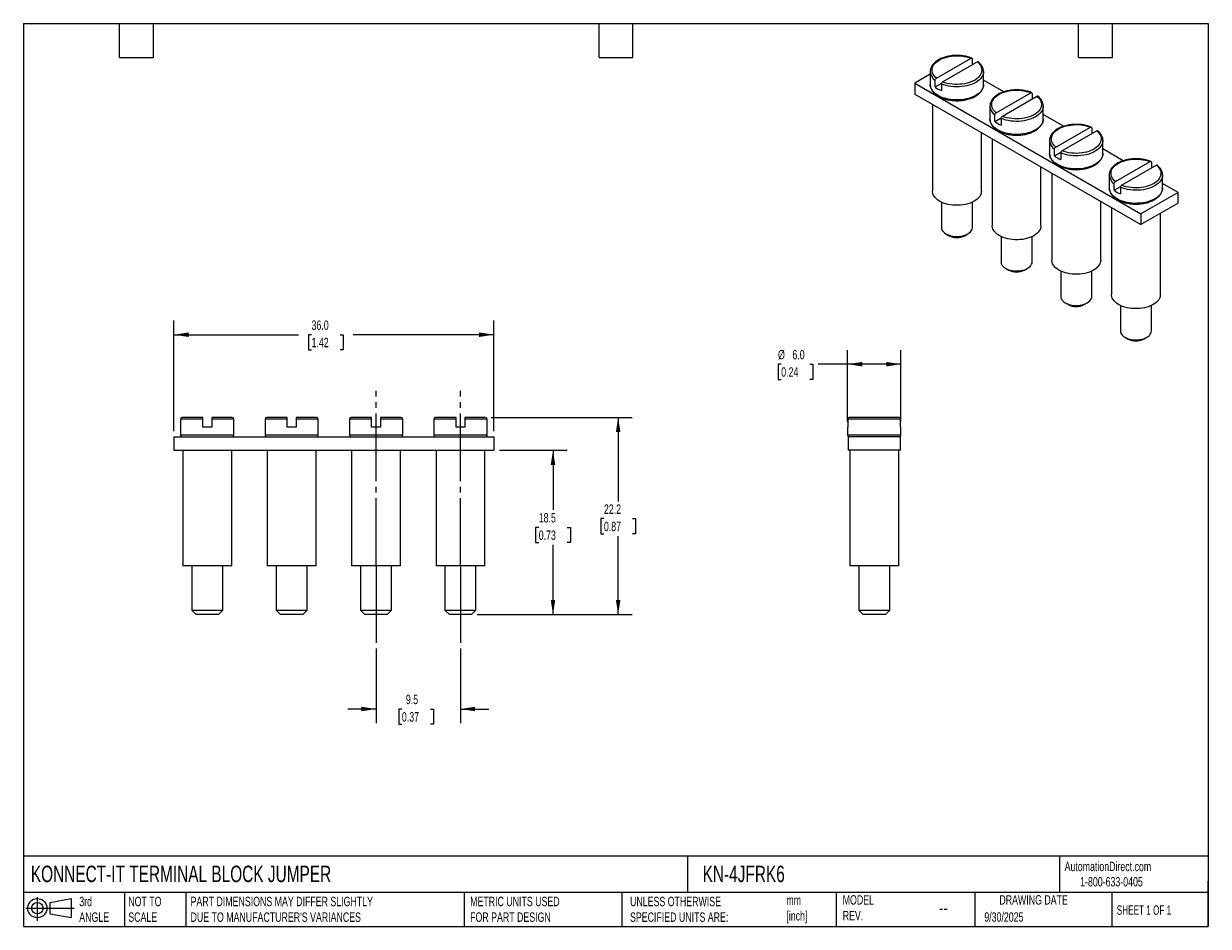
# Model space of a CAD drawing. Header units: millimetres. Extents: x 3 to 137, y 3 to 105.
import ezdxf

# ---------------------------------------------------------------- set-up
doc = ezdxf.new("R2010")
doc.units = ezdxf.units.MM
doc.header["$LTSCALE"] = 0.5
doc.linetypes.add('SLD-Center', pattern=[19.05, 15.24, -1.27, 1.27, -1.27])
doc.linetypes.add('SLD-Solid', pattern=[0])
doc.layers.add('CENTER', color=40, linetype='SLD-Center')
doc.layers.add('SLD-DEFPOINTS', color=7, linetype='Continuous')
doc.layers.add('DIMENSIONS', color=140, linetype='SLD-Solid', lineweight=25)
doc.layers.add('TEXT', color=140, linetype='SLD-Solid', lineweight=25)
doc.styles.add('SLDTEXTSTYLE0', font='TXT', dxfattribs={"width": 0.7})
doc.styles.add('SLDTEXTSTYLE1', font='TXT', dxfattribs={"width": 0.65})
doc.dimstyles.new('SLDDIMSTYLE0', dxfattribs={"dimtxt": 1.079004, "dimasz": 1.651, "dimexe": 0, "dimexo": 0.0625, "dimgap": 0.269751, "dimtad": 0, "dimtih": 1, "dimtoh": 1, "dimdec": 1, "dimrnd": 1e-09, "dimzin": 12, "dimdsep": 46, "dimtxsty": 'SLDTEXTSTYLE0', "dimsah": 1, "dimcen": 0.09, "dimadec": 0, "dimazin": 3, "dimtfac": 1, "dimtdec": 1, "dimtofl": 0, "dimtmove": 0, "dimatfit": 3, "dimfxl": 0, "dimfrac": 2, "dimtolj": 1, "dimtzin": 12, "dimarcsym": 0})
doc.dimstyles.new('SLDDIMSTYLE1', dxfattribs={"dimtxt": 1.079004, "dimasz": 1.651, "dimexe": 0, "dimexo": 0.0625, "dimgap": 0.269751, "dimtad": 0, "dimtih": 1, "dimtoh": 1, "dimdec": 1, "dimrnd": 1e-09, "dimzin": 4, "dimdsep": 46, "dimtxsty": 'SLDTEXTSTYLE0', "dimsah": 1, "dimcen": 0.09, "dimadec": 0, "dimazin": 1, "dimtfac": 1, "dimtdec": 1, "dimtofl": 0, "dimtmove": 0, "dimatfit": 3, "dimfxl": 0, "dimfrac": 2, "dimtolj": 1, "dimtzin": 12, "dimarcsym": 0})
doc.dimstyles.new('SLDDIMSTYLE2', dxfattribs={"dimtxt": 1.079004, "dimasz": 1.651, "dimexe": 0, "dimexo": 0.0625, "dimgap": 0.269751, "dimtad": 0, "dimtih": 1, "dimtoh": 1, "dimdec": 1, "dimrnd": 1e-09, "dimzin": 12, "dimdsep": 46, "dimtxsty": 'SLDTEXTSTYLE0', "dimsah": 1, "dimcen": 0.09, "dimadec": 0, "dimazin": 3, "dimtfac": 1, "dimtdec": 1, "dimtmove": 0, "dimatfit": 0, "dimfxl": 0, "dimfrac": 2, "dimtolj": 1, "dimtzin": 12, "dimarcsym": 0})

# ---------------------------------------------------------------- blocks, each defined once
blk = doc.blocks.new('Block11')
at = {"color": 7, "linetype": 'SLD-Solid', "lineweight": 18}
for p, q in [((0, 1.44), (5.44, 1.44)), ((1.29, 2.66), (1.29, 0)), ((2.74, 2.08), (5.09, 2.52)), ((2.74, 0.8), (2.74, 2.08)), ((5.09, 2.52), (5.09, 0.37)), ((2.74, 0.8), (5.09, 0.37))]:
    blk.add_line(p, q, dxfattribs=at)
for radius in [1.08, 0.643]:
    blk.add_circle((1.29, 1.44), radius, dxfattribs=at)
blk = doc.blocks.new('Block12')
at = {"layer": 'SLD-DEFPOINTS'}
blk.add_blockref('Block11', (0, 0), dxfattribs=at)
blk = doc.blocks.new('_D')
at = {"layer": 'DIMENSIONS'}
for p, q in [((56.73, 56.76), (64.35, 56.76)), ((62.76, 56.76), (62.76, 50.04)), ((61.15, 48.08), (60.79, 48.08)), ((60.79, 48.08), (60.79, 46.36)), ((64.36, 48.08), (64.72, 48.08)), ((64.72, 48.08), (64.72, 46.36)), ((60.79, 46.36), (61.15, 46.36)), ((62.76, 38.26), (62.76, 46.12)), ((64.72, 46.36), (64.36, 46.36)), ((54.23, 38.26), (64.35, 38.26))]:
    blk.add_line(p, q, dxfattribs=at)
for points in [[(62.76, 56.76), (62.5, 55.11), (63.01, 55.11)], [(62.76, 38.26), (63.01, 39.92), (62.5, 39.92)]]:
    blk.add_solid(points, dxfattribs=at)
at = {"layer": 'DIMENSIONS', "char_height": 1.058, "attachment_point": 1, "style": 'SLDTEXTSTYLE0'}
for s, insert in [('18.5', (61.15, 49.69)), ('0.73', (61.15, 47.73))]:
    blk.add_mtext(s, dxfattribs=dict(at, insert=insert))
blk = doc.blocks.new('_D_1')
at = {"layer": 'DIMENSIONS'}
for p, q in [((55.78, 60.46), (71.68, 60.46)), ((70.09, 60.46), (70.09, 51.01)), ((68.49, 49.06), (68.13, 49.06)), ((68.13, 49.06), (68.13, 47.34)), ((71.7, 49.06), (72.06, 49.06)), ((72.06, 49.06), (72.06, 47.34)), ((68.13, 47.34), (68.49, 47.34)), ((70.09, 38.26), (70.09, 47.1)), ((72.06, 47.34), (71.7, 47.34)), ((54.23, 38.26), (71.68, 38.26))]:
    blk.add_line(p, q, dxfattribs=at)
for points in [[(70.09, 60.46), (69.84, 58.81), (70.35, 58.81)], [(70.09, 38.26), (70.35, 39.92), (69.84, 39.92)]]:
    blk.add_solid(points, dxfattribs=at)
at = {"layer": 'DIMENSIONS', "char_height": 1.058, "attachment_point": 1, "style": 'SLDTEXTSTYLE0'}
for s, insert in [('22.2', (68.49, 50.66)), ('0.87', (68.49, 48.71))]:
    blk.add_mtext(s, dxfattribs=dict(at, insert=insert))
blk = doc.blocks.new('_D_2')
at = {"layer": 'DIMENSIONS'}
for p, q in [((20.09, 58.9), (20.09, 71.35)), ((56.09, 58.9), (56.09, 71.35)), ((20.09, 69.77), (34.12, 69.77)), ((35.58, 69.77), (35.22, 69.77)), ((35.22, 69.77), (35.22, 68.05)), ((38.79, 69.77), (39.15, 69.77)), ((39.15, 69.77), (39.15, 68.05)), ((56.09, 69.77), (40.25, 69.77)), ((35.22, 68.05), (35.58, 68.05)), ((39.15, 68.05), (38.79, 68.05))]:
    blk.add_line(p, q, dxfattribs=at)
for points in [[(20.09, 69.77), (21.74, 69.51), (21.74, 70.02)], [(56.09, 69.77), (54.44, 70.02), (54.44, 69.51)]]:
    blk.add_solid(points, dxfattribs=at)
at = {"layer": 'DIMENSIONS', "char_height": 1.058, "attachment_point": 1, "style": 'SLDTEXTSTYLE0'}
for s, insert in [('36.0', (35.58, 71.37)), ('1.42', (35.58, 69.42))]:
    blk.add_mtext(s, dxfattribs=dict(at, insert=insert))
blk = doc.blocks.new('_D_3')
at = {"layer": 'DIMENSIONS'}
for p, q in [((42.84, 34.45), (42.84, 26.04)), ((52.34, 34.45), (52.34, 26.04)), ((42.84, 27.63), (39.67, 27.63)), ((45.75, 27.63), (45.39, 27.63)), ((45.39, 27.63), (45.39, 25.92)), ((48.95, 27.63), (49.32, 27.63)), ((49.32, 27.63), (49.32, 25.92)), ((52.34, 27.63), (55.52, 27.63)), ((45.39, 25.92), (45.75, 25.92)), ((49.32, 25.92), (48.95, 25.92))]:
    blk.add_line(p, q, dxfattribs=at)
for points in [[(42.84, 27.63), (41.19, 27.89), (41.19, 27.38)], [(52.34, 27.63), (53.99, 27.38), (53.99, 27.89)]]:
    blk.add_solid(points, dxfattribs=at)
at = {"layer": 'DIMENSIONS', "char_height": 1.058, "attachment_point": 1, "style": 'SLDTEXTSTYLE0'}
for s, insert in [('9.5', (46.2, 29.24)), ('0.37', (45.75, 27.28))]:
    blk.add_mtext(s, dxfattribs=dict(at, insert=insert))
blk = doc.blocks.new('_D_4')
at = {"layer": 'DIMENSIONS'}
for p, q in [((95.92, 60), (95.92, 68.03)), ((101.92, 60), (101.92, 68.03)), ((88.45, 66.45), (88.09, 66.45)), ((88.09, 66.45), (88.09, 64.73)), ((91.66, 66.45), (92.02, 66.45)), ((92.02, 66.45), (92.02, 64.73)), ((95.92, 66.45), (92.62, 66.45)), ((101.92, 66.45), (95.92, 66.45)), ((88.09, 64.73), (88.45, 64.73)), ((92.02, 64.73), (91.66, 64.73))]:
    blk.add_line(p, q, dxfattribs=at)
for points in [[(95.92, 66.45), (97.57, 66.19), (97.57, 66.7)], [(101.92, 66.45), (100.27, 66.7), (100.27, 66.19)]]:
    blk.add_solid(points, dxfattribs=at)
at = {"layer": 'DIMENSIONS', "char_height": 1.058, "attachment_point": 1, "style": 'SLDTEXTSTYLE0'}
for s, insert in [('%%c', (88.09, 68.05)), ('6.0', (89.71, 68.05)), ('0.24', (88.45, 66.1))]:
    blk.add_mtext(s, dxfattribs=dict(at, insert=insert))

msp = doc.modelspace()

# ---------------------------------------------------------------- linework, layer by layer
for p, q in [((105.92, 98.63), (109.82, 100.88)), ((110.53, 100.47), (106.63, 98.22)), ((109.96, 100.8), (109.96, 100.15)), ((105.23, 99.08), (103.49, 98.08)), ((105.23, 99.39), (105.23, 97.92)), ((105.23, 99.38), (105.23, 99.39)), ((111.23, 99.4), (111.23, 99.39)), ((111.23, 97.92), (111.23, 99.39)), ((103.49, 98.08), (128.94, 83.39)), ((103.49, 98.08), (103.49, 96.86)), ((105.78, 97.65), (105.78, 98.38)), ((105.78, 97.65), (106.51, 98.07)), ((106.49, 97.98), (106.49, 97.24)), ((113.52, 97.11), (111.23, 98.43)), ((103.49, 96.86), (128.94, 82.16)), ((112.64, 94.75), (116.54, 97)), ((117.24, 96.59), (113.35, 94.34)), ((116.68, 96.92), (116.68, 96.27)), ((105.48, 95.71), (105.48, 85.91)), ((111.94, 95.51), (111.94, 94.04)), ((111.94, 95.5), (111.94, 95.51)), ((117.94, 95.52), (117.94, 95.51)), ((117.94, 94.04), (117.94, 95.51)), ((112.5, 93.77), (112.5, 94.51)), ((112.5, 93.77), (113.22, 94.19)), ((113.21, 94.1), (113.21, 93.36)), ((120.23, 93.23), (117.94, 94.55)), ((110.98, 85.91), (110.98, 92.53)), ((119.36, 90.87), (123.26, 93.12)), ((123.96, 92.72), (120.07, 90.47)), ((123.4, 93.04), (123.4, 92.39)), ((112.19, 91.83), (112.19, 82.04)), ((118.66, 91.63), (118.66, 90.16)), ((118.66, 91.62), (118.66, 91.63)), ((124.66, 91.64), (124.66, 91.63)), ((124.66, 90.16), (124.66, 91.63)), ((119.22, 89.89), (119.22, 90.63)), ((119.22, 89.89), (119.94, 90.31)), ((119.92, 90.22), (119.92, 89.49)), ((126.95, 89.35), (124.66, 90.68)), ((117.69, 82.04), (117.69, 88.66)), ((126.08, 87), (129.97, 89.25)), ((130.68, 88.84), (126.78, 86.59)), ((130.12, 89.17), (130.12, 88.51)), ((118.91, 87.95), (118.91, 78.16)), ((125.38, 87.75), (125.38, 86.28)), ((125.38, 87.74), (125.38, 87.75)), ((125.93, 86.02), (125.93, 86.75)), ((131.38, 87.76), (131.38, 87.75)), ((131.38, 86.28), (131.38, 87.75)), ((133.12, 85.79), (131.38, 86.8)), ((125.93, 86.02), (126.66, 86.44)), ((126.64, 86.34), (126.64, 85.61)), ((133.12, 85.79), (128.94, 83.39)), ((133.12, 84.57), (133.12, 85.79)), ((106.48, 84.69), (106.48, 81.83)), ((109.98, 81.83), (109.98, 84.69)), ((124.41, 78.16), (124.41, 84.78)), ((125.63, 84.08), (125.63, 74.28)), ((133.12, 84.57), (128.94, 82.16)), ((128.94, 83.39), (128.94, 82.16)), ((131.13, 74.28), (131.13, 83.42)), ((106.99, 81.12), (107.34, 80.91)), ((109.11, 80.91), (109.46, 81.12)), ((113.19, 80.81), (113.19, 77.95)), ((116.69, 77.95), (116.69, 80.81)), ((113.71, 77.24), (114.06, 77.04)), ((115.83, 77.04), (116.18, 77.24)), ((119.91, 76.93), (119.91, 74.08)), ((123.41, 74.08), (123.41, 76.93)), ((120.42, 73.36), (120.78, 73.16)), ((122.54, 73.16), (122.9, 73.36)), ((126.63, 73.06), (126.63, 70.2)), ((130.13, 70.2), (130.13, 73.06)), ((127.14, 69.48), (127.49, 69.28)), ((129.26, 69.28), (129.62, 69.48)), ((20.84, 60.26), (20.84, 58.46)), ((23.34, 60.26), (20.84, 60.26)), ((23.34, 60.46), (21.04, 60.46)), ((23.34, 59.36), (23.34, 60.26)), ((26.64, 60.46), (24.34, 60.46)), ((24.34, 60.26), (24.34, 59.36)), ((26.84, 60.26), (24.34, 60.26)), ((26.84, 58.46), (26.84, 60.26)), ((30.34, 60.26), (30.34, 58.46)), ((32.84, 60.26), (30.34, 60.26)), ((32.84, 60.46), (30.54, 60.46)), ((32.84, 59.36), (32.84, 60.26)), ((36.14, 60.46), (33.84, 60.46)), ((33.84, 60.26), (33.84, 59.36)), ((36.34, 60.26), (33.84, 60.26)), ((36.34, 58.46), (36.34, 60.26)), ((39.84, 60.26), (39.84, 58.46)), ((42.34, 60.26), (39.84, 60.26)), ((42.34, 60.46), (40.04, 60.46)), ((42.34, 59.36), (42.34, 60.26)), ((45.64, 60.46), (43.34, 60.46)), ((43.34, 60.26), (43.34, 59.36)), ((45.84, 60.26), (43.34, 60.26)), ((45.84, 58.46), (45.84, 60.26)), ((49.34, 60.26), (49.34, 58.46)), ((51.84, 60.26), (49.34, 60.26)), ((51.84, 60.46), (49.54, 60.46)), ((51.84, 59.36), (51.84, 60.26)), ((55.14, 60.46), (52.84, 60.46)), ((52.84, 60.26), (52.84, 59.36)), ((55.34, 60.26), (52.84, 60.26)), ((55.34, 58.46), (55.34, 60.26)), ((95.96, 60.26), (95.96, 59.36)), ((101.88, 60.26), (95.96, 60.26)), ((101.68, 60.46), (96.17, 60.46)), ((101.88, 59.36), (101.88, 60.26)), ((24.34, 59.36), (23.34, 59.36)), ((33.84, 59.36), (32.84, 59.36)), ((43.34, 59.36), (42.34, 59.36)), ((52.84, 59.36), (51.84, 59.36)), ((95.92, 59.36), (95.92, 58.46)), ((95.96, 59.36), (95.92, 59.36)), ((101.92, 59.36), (101.88, 59.36)), ((101.92, 58.46), (101.92, 59.36)), ((20.09, 58.26), (20.09, 56.76)), ((20.09, 58.26), (56.09, 58.26)), ((26.84, 58.46), (20.84, 58.46)), ((36.34, 58.46), (30.34, 58.46)), ((45.84, 58.46), (39.84, 58.46)), ((55.34, 58.46), (49.34, 58.46)), ((56.09, 58.26), (56.09, 56.76)), ((101.92, 58.46), (95.92, 58.46)), ((95.97, 58.26), (95.97, 56.76)), ((101.87, 58.26), (95.97, 58.26)), ((101.87, 56.76), (101.87, 58.26)), ((20.09, 56.76), (56.09, 56.76)), ((21.09, 56.76), (21.09, 43.76)), ((26.59, 43.76), (26.59, 56.76)), ((30.59, 56.76), (30.59, 43.76)), ((36.09, 43.76), (36.09, 56.76)), ((40.09, 56.76), (40.09, 43.76)), ((45.59, 43.76), (45.59, 56.76)), ((49.59, 56.76), (49.59, 43.76)), ((55.09, 43.76), (55.09, 56.76)), ((101.87, 56.76), (95.97, 56.76)), ((96.17, 56.76), (96.17, 43.76)), ((101.67, 43.76), (101.67, 56.76)), ((21.15, 43.76), (21.09, 43.76)), ((26.59, 43.76), (21.15, 43.76)), ((22.09, 43.76), (22.09, 38.76)), ((25.59, 38.76), (25.59, 43.76)), ((30.65, 43.76), (30.59, 43.76)), ((36.09, 43.76), (30.65, 43.76)), ((31.59, 43.76), (31.59, 38.76)), ((35.09, 38.76), (35.09, 43.76)), ((40.15, 43.76), (40.09, 43.76)), ((45.59, 43.76), (40.15, 43.76)), ((41.09, 43.76), (41.09, 38.76)), ((44.59, 38.76), (44.59, 43.76)), ((49.65, 43.76), (49.59, 43.76)), ((55.09, 43.76), (49.65, 43.76)), ((50.59, 43.76), (50.59, 38.76)), ((54.09, 38.76), (54.09, 43.76)), ((101.67, 43.76), (96.17, 43.76)), ((97.17, 43.76), (97.17, 38.76)), ((100.67, 38.76), (100.67, 43.76)), ((22.09, 38.76), (22.59, 38.26)), ((22.09, 38.76), (25.59, 38.76)), ((25.09, 38.26), (25.59, 38.76)), ((31.59, 38.76), (32.09, 38.26)), ((31.59, 38.76), (35.09, 38.76)), ((34.59, 38.26), (35.09, 38.76)), ((41.09, 38.76), (41.59, 38.26)), ((41.09, 38.76), (44.59, 38.76)), ((44.09, 38.26), (44.59, 38.76)), ((50.59, 38.76), (51.09, 38.26)), ((50.59, 38.76), (54.09, 38.76)), ((53.59, 38.26), (54.09, 38.76)), ((97.17, 38.76), (97.67, 38.26)), ((97.17, 38.76), (100.67, 38.76)), ((100.17, 38.26), (100.67, 38.76)), ((25.09, 38.26), (22.59, 38.26)), ((34.59, 38.26), (32.09, 38.26)), ((44.09, 38.26), (41.59, 38.26)), ((53.59, 38.26), (51.09, 38.26)), ((100.17, 38.26), (97.67, 38.26))]:
    msp.add_line(p, q)
at = {"flags": 128}
for points in [[(105.92, 98.63), (105.77, 98.77), (105.65, 98.92), (105.55, 99.08), (105.48, 99.24), (105.44, 99.4), (105.43, 99.57), (105.44, 99.74), (105.49, 99.9), (105.57, 100.06), (105.67, 100.22), (105.81, 100.37), (105.96, 100.5), (106.15, 100.63), (106.35, 100.75), (106.57, 100.86), (106.82, 100.95), (107.07, 101.02), (107.34, 101.08), (107.62, 101.13), (107.9, 101.16), (108.19, 101.17), (108.48, 101.16), (108.76, 101.14), (109.04, 101.1), (109.32, 101.04), (109.57, 100.97), (109.82, 100.88)], [(110.53, 100.47), (110.68, 100.33), (110.8, 100.18), (110.9, 100.02), (110.97, 99.86), (111.01, 99.7), (111.03, 99.53), (111.01, 99.36), (110.96, 99.2), (110.88, 99.04), (110.78, 98.89), (110.64, 98.74), (110.49, 98.6), (110.3, 98.47), (110.1, 98.35), (109.88, 98.25), (109.64, 98.15), (109.38, 98.08), (109.11, 98.02), (108.83, 97.97), (108.55, 97.95), (108.26, 97.93), (107.97, 97.94), (107.69, 97.96), (107.41, 98.01), (107.14, 98.06), (106.88, 98.13), (106.63, 98.22)], [(111.23, 99.39), (111.22, 99.24), (111.18, 99.07), (111.11, 98.9), (111.01, 98.74), (110.88, 98.58), (110.73, 98.43), (110.55, 98.29), (110.35, 98.16), (110.12, 98.05), (109.88, 97.94), (109.62, 97.86), (109.35, 97.78), (109.07, 97.73), (108.77, 97.69), (108.48, 97.66), (108.18, 97.66), (107.88, 97.67), (107.58, 97.7), (107.29, 97.74), (107.01, 97.8), (106.74, 97.88), (106.49, 97.98)], [(111.23, 97.92), (111.23, 97.9), (111.21, 97.72), (111.16, 97.55), (111.08, 97.39), (110.98, 97.23), (110.84, 97.07), (110.68, 96.92), (110.5, 96.79), (110.29, 96.66), (110.07, 96.55), (109.82, 96.45), (109.56, 96.37), (109.29, 96.3), (109, 96.25), (108.71, 96.21), (108.41, 96.19), (108.11, 96.19), (107.82, 96.2), (107.52, 96.23), (107.23, 96.28), (106.96, 96.35), (106.69, 96.43), (106.44, 96.52), (106.21, 96.63), (106, 96.76), (105.81, 96.89), (105.65, 97.03), (105.51, 97.19), (105.39, 97.35), (105.31, 97.51), (105.25, 97.68), (105.23, 97.85), (105.23, 97.92)], [(112.64, 94.75), (112.49, 94.89), (112.36, 95.04), (112.27, 95.2), (112.2, 95.36), (112.15, 95.53), (112.14, 95.69), (112.16, 95.86), (112.21, 96.02), (112.29, 96.18), (112.39, 96.34), (112.52, 96.49), (112.68, 96.63), (112.86, 96.76), (113.07, 96.87), (113.29, 96.98), (113.53, 97.07), (113.79, 97.15), (114.06, 97.21), (114.34, 97.25), (114.62, 97.28), (114.91, 97.29), (115.2, 97.28), (115.48, 97.26), (115.76, 97.22), (116.03, 97.16), (116.29, 97.09), (116.54, 97)], [(117.24, 96.59), (117.4, 96.45), (117.52, 96.3), (117.62, 96.15), (117.69, 95.98), (117.73, 95.82), (117.74, 95.65), (117.72, 95.49), (117.68, 95.32), (117.6, 95.16), (117.49, 95.01), (117.36, 94.86), (117.2, 94.72), (117.02, 94.59), (116.82, 94.47), (116.59, 94.37), (116.35, 94.28), (116.1, 94.2), (115.83, 94.14), (115.55, 94.1), (115.27, 94.07), (114.98, 94.06), (114.69, 94.06), (114.4, 94.09), (114.12, 94.13), (113.85, 94.18), (113.59, 94.26), (113.35, 94.34)], [(117.94, 95.51), (117.93, 95.37), (117.89, 95.19), (117.82, 95.02), (117.72, 94.86), (117.6, 94.7), (117.44, 94.55), (117.27, 94.41), (117.06, 94.29), (116.84, 94.17), (116.6, 94.07), (116.34, 93.98), (116.07, 93.9), (115.78, 93.85), (115.49, 93.81), (115.19, 93.78), (114.89, 93.78), (114.59, 93.79), (114.3, 93.82), (114.01, 93.86), (113.73, 93.93), (113.46, 94.01), (113.21, 94.1)], [(117.94, 94.04), (117.94, 94.02), (117.92, 93.85), (117.88, 93.68), (117.8, 93.51), (117.69, 93.35), (117.56, 93.19), (117.4, 93.05), (117.22, 92.91), (117.01, 92.79), (116.78, 92.67), (116.54, 92.57), (116.28, 92.49), (116, 92.42), (115.72, 92.37), (115.43, 92.33), (115.13, 92.31), (114.83, 92.31), (114.53, 92.32), (114.24, 92.36), (113.95, 92.41), (113.68, 92.47), (113.41, 92.55), (113.16, 92.65), (112.93, 92.76), (112.72, 92.88), (112.53, 93.01), (112.36, 93.16), (112.22, 93.31), (112.11, 93.47), (112.03, 93.63), (111.97, 93.8), (111.95, 93.98), (111.94, 94.04)], [(119.36, 90.87), (119.21, 91.02), (119.08, 91.17), (118.98, 91.32), (118.91, 91.48), (118.87, 91.65), (118.86, 91.82), (118.88, 91.98), (118.93, 92.15), (119, 92.31), (119.11, 92.46), (119.24, 92.61), (119.4, 92.75), (119.58, 92.88), (119.79, 93), (120.01, 93.1), (120.25, 93.19), (120.51, 93.27), (120.78, 93.33), (121.05, 93.37), (121.34, 93.4), (121.63, 93.41), (121.91, 93.41), (122.2, 93.38), (122.48, 93.34), (122.75, 93.28), (123.01, 93.21), (123.26, 93.12)], [(123.96, 92.72), (124.11, 92.57), (124.24, 92.42), (124.34, 92.27), (124.41, 92.11), (124.45, 91.94), (124.46, 91.78), (124.44, 91.61), (124.39, 91.44), (124.32, 91.28), (124.21, 91.13), (124.08, 90.98), (123.92, 90.84), (123.74, 90.71), (123.54, 90.59), (123.31, 90.49), (123.07, 90.4), (122.81, 90.32), (122.55, 90.26), (122.27, 90.22), (121.98, 90.19), (121.7, 90.18), (121.41, 90.19), (121.12, 90.21), (120.84, 90.25), (120.57, 90.31), (120.31, 90.38), (120.07, 90.47)], [(124.66, 91.63), (124.65, 91.49), (124.61, 91.32), (124.54, 91.15), (124.44, 90.98), (124.32, 90.83), (124.16, 90.68), (123.98, 90.54), (123.78, 90.41), (123.56, 90.29), (123.32, 90.19), (123.06, 90.1), (122.79, 90.03), (122.5, 89.97), (122.21, 89.93), (121.91, 89.91), (121.61, 89.9), (121.31, 89.91), (121.01, 89.94), (120.72, 89.99), (120.44, 90.05), (120.18, 90.13), (119.92, 90.22)], [(124.66, 90.16), (124.66, 90.14), (124.64, 89.97), (124.59, 89.8), (124.52, 89.63), (124.41, 89.47), (124.28, 89.32), (124.12, 89.17), (123.93, 89.03), (123.73, 88.91), (123.5, 88.79), (123.26, 88.7), (123, 88.61), (122.72, 88.54), (122.44, 88.49), (122.14, 88.45), (121.85, 88.43), (121.55, 88.43), (121.25, 88.45), (120.96, 88.48), (120.67, 88.53), (120.39, 88.59), (120.13, 88.67), (119.88, 88.77), (119.65, 88.88), (119.44, 89), (119.25, 89.13), (119.08, 89.28), (118.94, 89.43), (118.83, 89.59), (118.74, 89.76), (118.69, 89.93), (118.66, 90.1), (118.66, 90.16)], [(126.08, 87), (125.92, 87.14), (125.8, 87.29), (125.7, 87.44), (125.63, 87.61), (125.59, 87.77), (125.58, 87.94), (125.6, 88.1), (125.64, 88.27), (125.72, 88.43), (125.83, 88.58), (125.96, 88.73), (126.12, 88.87), (126.3, 89), (126.5, 89.12), (126.73, 89.22), (126.97, 89.31), (127.22, 89.39), (127.49, 89.45), (127.77, 89.5), (128.06, 89.52), (128.34, 89.53), (128.63, 89.53), (128.92, 89.5), (129.2, 89.46), (129.47, 89.41), (129.73, 89.33), (129.97, 89.25)], [(130.68, 88.84), (130.83, 88.7), (130.96, 88.55), (131.06, 88.39), (131.13, 88.23), (131.17, 88.06), (131.18, 87.9), (131.16, 87.73), (131.11, 87.57), (131.03, 87.41), (130.93, 87.25), (130.8, 87.1), (130.64, 86.96), (130.46, 86.83), (130.25, 86.72), (130.03, 86.61), (129.79, 86.52), (129.53, 86.44), (129.26, 86.38), (128.99, 86.34), (128.7, 86.31), (128.41, 86.3), (128.12, 86.31), (127.84, 86.33), (127.56, 86.37), (127.29, 86.43), (127.03, 86.5), (126.78, 86.59)], [(131.38, 87.75), (131.37, 87.61), (131.33, 87.44), (131.26, 87.27), (131.16, 87.1), (131.03, 86.95), (130.88, 86.8), (130.7, 86.66), (130.5, 86.53), (130.28, 86.41), (130.03, 86.31), (129.78, 86.22), (129.5, 86.15), (129.22, 86.09), (128.93, 86.05), (128.63, 86.03), (128.33, 86.02), (128.03, 86.03), (127.73, 86.06), (127.44, 86.11), (127.16, 86.17), (126.89, 86.25), (126.64, 86.34)], [(110.98, 85.91), (110.97, 85.82), (110.94, 85.66), (110.88, 85.49), (110.79, 85.34), (110.67, 85.18), (110.52, 85.04), (110.35, 84.91), (110.16, 84.78), (109.94, 84.67), (109.71, 84.58), (109.46, 84.5), (109.19, 84.43), (108.92, 84.38), (108.64, 84.35), (108.35, 84.33), (108.06, 84.33), (107.78, 84.35), (107.5, 84.38), (107.22, 84.44), (106.96, 84.51), (106.71, 84.59), (106.48, 84.69), (106.27, 84.8), (106.08, 84.92), (105.91, 85.06), (105.77, 85.2), (105.65, 85.36), (105.56, 85.51), (105.51, 85.68), (105.48, 85.84), (105.48, 85.91)], [(131.38, 86.28), (131.38, 86.26), (131.36, 86.09), (131.31, 85.92), (131.23, 85.75), (131.13, 85.59), (130.99, 85.44), (130.84, 85.29), (130.65, 85.15), (130.45, 85.03), (130.22, 84.92), (129.97, 84.82), (129.71, 84.73), (129.44, 84.66), (129.15, 84.61), (128.86, 84.58), (128.57, 84.56), (128.27, 84.55), (127.97, 84.57), (127.67, 84.6), (127.39, 84.65), (127.11, 84.71), (126.85, 84.8), (126.6, 84.89), (126.37, 85), (126.15, 85.12), (125.96, 85.26), (125.8, 85.4), (125.66, 85.55), (125.55, 85.71), (125.46, 85.88), (125.41, 86.05), (125.38, 86.22), (125.38, 86.28)], [(106.48, 81.83), (106.49, 81.7), (106.54, 81.57), (106.61, 81.45), (106.71, 81.33), (106.84, 81.22), (106.99, 81.12), (107.16, 81.03), (107.35, 80.96), (107.56, 80.9), (107.77, 80.86), (108, 80.83), (108.23, 80.82), (108.45, 80.83), (108.68, 80.86), (108.9, 80.9), (109.1, 80.96), (109.29, 81.03), (109.46, 81.12), (109.61, 81.22), (109.74, 81.33), (109.84, 81.45), (109.92, 81.57), (109.96, 81.7), (109.98, 81.83)], [(117.69, 82.04), (117.69, 81.94), (117.66, 81.78), (117.59, 81.62), (117.5, 81.46), (117.38, 81.31), (117.24, 81.16), (117.07, 81.03), (116.87, 80.91), (116.66, 80.8), (116.43, 80.7), (116.17, 80.62), (115.91, 80.55), (115.64, 80.5), (115.35, 80.47), (115.07, 80.45), (114.78, 80.45), (114.49, 80.47), (114.21, 80.51), (113.94, 80.56), (113.68, 80.63), (113.43, 80.71), (113.2, 80.81), (112.99, 80.92), (112.79, 81.05), (112.63, 81.18), (112.48, 81.33), (112.37, 81.48), (112.28, 81.64), (112.22, 81.8), (112.2, 81.96), (112.19, 82.04)], [(113.19, 77.95), (113.21, 77.82), (113.25, 77.69), (113.33, 77.57), (113.43, 77.45), (113.55, 77.34), (113.71, 77.24), (113.88, 77.15), (114.07, 77.08), (114.27, 77.02), (114.49, 76.98), (114.71, 76.95), (114.94, 76.94), (115.17, 76.95), (115.4, 76.98), (115.61, 77.02), (115.82, 77.08), (116.01, 77.15), (116.18, 77.24), (116.33, 77.34), (116.46, 77.45), (116.56, 77.57), (116.63, 77.69), (116.68, 77.82), (116.69, 77.95)], [(124.41, 78.16), (124.41, 78.07), (124.37, 77.9), (124.31, 77.74), (124.22, 77.58), (124.1, 77.43), (123.96, 77.29), (123.79, 77.15), (123.59, 77.03), (123.38, 76.92), (123.14, 76.82), (122.89, 76.74), (122.63, 76.67), (122.35, 76.62), (122.07, 76.59), (121.79, 76.57), (121.5, 76.57), (121.21, 76.59), (120.93, 76.63), (120.66, 76.68), (120.4, 76.75), (120.15, 76.83), (119.92, 76.93), (119.7, 77.04), (119.51, 77.17), (119.34, 77.3), (119.2, 77.45), (119.09, 77.6), (119, 77.76), (118.94, 77.92), (118.91, 78.09), (118.91, 78.16)], [(119.91, 74.08), (119.93, 73.94), (119.97, 73.81), (120.04, 73.69), (120.15, 73.57), (120.27, 73.46), (120.42, 73.36), (120.6, 73.27), (120.79, 73.2), (120.99, 73.14), (121.21, 73.1), (121.43, 73.07), (121.66, 73.07), (121.89, 73.07), (122.11, 73.1), (122.33, 73.14), (122.54, 73.2), (122.73, 73.27), (122.9, 73.36), (123.05, 73.46), (123.18, 73.57), (123.28, 73.69), (123.35, 73.81), (123.4, 73.94), (123.41, 74.08)], [(131.13, 74.28), (131.12, 74.19), (131.09, 74.02), (131.03, 73.86), (130.94, 73.7), (130.82, 73.55), (130.67, 73.41), (130.5, 73.27), (130.31, 73.15), (130.09, 73.04), (129.86, 72.94), (129.61, 72.86), (129.35, 72.8), (129.07, 72.74), (128.79, 72.71), (128.5, 72.7), (128.22, 72.7), (127.93, 72.71), (127.65, 72.75), (127.38, 72.8), (127.11, 72.87), (126.86, 72.96), (126.63, 73.05), (126.42, 73.17), (126.23, 73.29), (126.06, 73.43), (125.92, 73.57), (125.8, 73.72), (125.72, 73.88), (125.66, 74.04), (125.63, 74.21), (125.63, 74.28)], [(126.63, 70.2), (126.64, 70.07), (126.69, 69.94), (126.76, 69.81), (126.86, 69.69), (126.99, 69.58), (127.14, 69.48), (127.31, 69.4), (127.5, 69.32), (127.71, 69.27), (127.93, 69.22), (128.15, 69.2), (128.38, 69.19), (128.61, 69.2), (128.83, 69.22), (129.05, 69.27), (129.25, 69.32), (129.44, 69.4), (129.62, 69.48), (129.77, 69.58), (129.89, 69.69), (129.99, 69.81), (130.07, 69.94), (130.11, 70.07), (130.13, 70.2)]]:
    msp.add_lwpolyline(points, dxfattribs=at)
for centre, radius, start, end in [((106.51, 99.44), 1.28, 182.8574, 235.501), ((107.53, 99.86), 2.82, 231.675, 248.3303), ((113.22, 95.56), 1.28, 182.8574, 235.501), ((114.25, 95.98), 2.82, 231.675, 248.3303), ((119.94, 91.69), 1.28, 182.8574, 235.501), ((120.96, 92.1), 2.82, 231.675, 248.3303), ((126.66, 87.81), 1.28, 182.8574, 235.501), ((127.68, 88.23), 2.82, 231.675, 248.3303), ((108.23, 82.6), 1.91, 242.3766, 297.6234), ((114.94, 78.73), 1.91, 242.3766, 297.6234), ((121.66, 74.85), 1.91, 242.3766, 297.6234), ((128.38, 70.97), 1.91, 242.3766, 297.6234), ((21.04, 60.26), 0.2, 90, 180), ((26.64, 60.26), 0.2, 0, 90), ((30.54, 60.26), 0.2, 90, 180), ((36.14, 60.26), 0.2, 0, 90), ((40.04, 60.26), 0.2, 90, 180), ((45.64, 60.26), 0.2, 0, 90), ((49.54, 60.26), 0.2, 90, 180), ((55.14, 60.26), 0.2, 0, 90), ((21.04, 58.46), 0.2, 180, 270), ((26.64, 58.46), 0.2, 270, 0), ((30.54, 58.46), 0.2, 180, 270), ((36.14, 58.46), 0.2, 270, 0), ((40.04, 58.46), 0.2, 180, 270), ((45.64, 58.46), 0.2, 270, 0), ((49.54, 58.46), 0.2, 180, 270), ((55.14, 58.46), 0.2, 270, 0), ((96.12, 58.46), 0.2, 180, 270), ((101.72, 58.46), 0.2, 270, 0)]:
    msp.add_arc(centre, radius, start, end)
for points, knots in [([(109.91, 100.89), (109.89, 100.9), (109.79, 100.95), (109.6, 101.01), (109.34, 101.08), (109.07, 101.13), (108.8, 101.17), (108.52, 101.2), (108.24, 101.21), (107.96, 101.2), (107.68, 101.18), (107.41, 101.14), (107.14, 101.09), (106.88, 101.02), (106.64, 100.94), (106.4, 100.84), (106.19, 100.73), (105.99, 100.61), (105.81, 100.47), (105.65, 100.33), (105.51, 100.18), (105.4, 100.01), (105.31, 99.84), (105.26, 99.67), (105.23, 99.51), (105.23, 99.42), (105.23, 99.38)], [0, 0, 0, 0, 0.013665, 0.057415, 0.101112, 0.144754, 0.18835, 0.231915, 0.275461, 0.319004, 0.362558, 0.406135, 0.449752, 0.493424, 0.537167, 0.580991, 0.624903, 0.668896, 0.712944, 0.756959, 0.800818, 0.844351, 0.887381, 0.929784, 0.971563, 1, 1, 1, 1]), ([(109.82, 100.88), (109.86, 100.9), (109.89, 100.91), (109.95, 100.88), (109.96, 100.84), (109.96, 100.8)], [0, 0, 0, 0, 0.5, 0.5, 1, 1, 1, 1]), ([(110.64, 100.48), (110.63, 100.48), (110.61, 100.49), (110.57, 100.49), (110.54, 100.48), (110.53, 100.47)], [0, 0, 0, 0, 0.350625, 0.731327, 1, 1, 1, 1]), ([(111.22, 99.4), (111.22, 99.42), (111.23, 99.49), (111.2, 99.63), (111.16, 99.79), (111.08, 99.96), (110.98, 100.12), (110.86, 100.27), (110.74, 100.39), (110.66, 100.46), (110.64, 100.48)], [0, 0, 0, 0, 0.045544, 0.190999, 0.33655, 0.483189, 0.631633, 0.78213, 0.934486, 1, 1, 1, 1]), ([(105.23, 97.93), (105.23, 97.88), (105.23, 97.77), (105.26, 97.61), (105.32, 97.44), (105.41, 97.28), (105.52, 97.12), (105.65, 96.97), (105.81, 96.83), (105.99, 96.69), (106.19, 96.57), (106.41, 96.46), (106.64, 96.37), (106.89, 96.29), (107.14, 96.22), (107.41, 96.17), (107.69, 96.13), (107.96, 96.11), (108.25, 96.1), (108.53, 96.11), (108.8, 96.13), (109.08, 96.17), (109.34, 96.23), (109.6, 96.3), (109.85, 96.38), (110.08, 96.48), (110.29, 96.59), (110.49, 96.71), (110.67, 96.85), (110.82, 97), (110.96, 97.15), (111.06, 97.32), (111.15, 97.48), (111.2, 97.66), (111.23, 97.81), (111.22, 97.89), (111.22, 97.93)], [0, 0, 0, 0, 0.024553, 0.053043, 0.081636, 0.110514, 0.139778, 0.169437, 0.199424, 0.229636, 0.25997, 0.290348, 0.320711, 0.351041, 0.381331, 0.411584, 0.441807, 0.472008, 0.502199, 0.532388, 0.562586, 0.592802, 0.623047, 0.653331, 0.683665, 0.714057, 0.74451, 0.775017, 0.805558, 0.836065, 0.86645, 0.896594, 0.926374, 0.955713, 0.984628, 1, 1, 1, 1]), ([(105.78, 98.38), (105.78, 98.43), (105.8, 98.48), (105.85, 98.57), (105.89, 98.61), (105.92, 98.63)], [0, 0, 0, 0, 0.5, 0.5, 1, 1, 1, 1]), ([(106.63, 98.22), (106.59, 98.2), (106.56, 98.16), (106.5, 98.07), (106.49, 98.02), (106.49, 97.98)], [0, 0, 0, 0, 0.5, 0.5, 1, 1, 1, 1]), ([(116.63, 97.02), (116.61, 97.03), (116.5, 97.07), (116.32, 97.13), (116.06, 97.2), (115.79, 97.26), (115.52, 97.3), (115.24, 97.32), (114.96, 97.33), (114.68, 97.32), (114.4, 97.3), (114.13, 97.26), (113.86, 97.21), (113.6, 97.14), (113.35, 97.06), (113.12, 96.96), (112.9, 96.85), (112.7, 96.73), (112.52, 96.6), (112.36, 96.45), (112.23, 96.3), (112.12, 96.13), (112.03, 95.97), (111.97, 95.79), (111.95, 95.64), (111.95, 95.54), (111.95, 95.5)], [0, 0, 0, 0, 0.013665, 0.057415, 0.101112, 0.144754, 0.18835, 0.231915, 0.275461, 0.319004, 0.362558, 0.406135, 0.449752, 0.493424, 0.537167, 0.580991, 0.624903, 0.668896, 0.712944, 0.756959, 0.800818, 0.844351, 0.887381, 0.929784, 0.971563, 1, 1, 1, 1]), ([(116.54, 97), (116.58, 97.02), (116.61, 97.03), (116.67, 97), (116.68, 96.97), (116.68, 96.92)], [0, 0, 0, 0, 0.5, 0.5, 1, 1, 1, 1]), ([(117.36, 96.6), (117.35, 96.6), (117.32, 96.62), (117.28, 96.61), (117.26, 96.6), (117.24, 96.59)], [0, 0, 0, 0, 0.350625, 0.731327, 1, 1, 1, 1]), ([(117.94, 95.52), (117.94, 95.54), (117.94, 95.61), (117.92, 95.75), (117.87, 95.92), (117.8, 96.08), (117.7, 96.24), (117.58, 96.39), (117.46, 96.51), (117.38, 96.58), (117.36, 96.6)], [0, 0, 0, 0, 0.045544, 0.190999, 0.33655, 0.483189, 0.631633, 0.78213, 0.934486, 1, 1, 1, 1]), ([(112.5, 94.51), (112.5, 94.55), (112.51, 94.6), (112.57, 94.69), (112.6, 94.73), (112.64, 94.75)], [0, 0, 0, 0, 0.5, 0.5, 1, 1, 1, 1]), ([(111.94, 94.05), (111.95, 94), (111.95, 93.89), (111.98, 93.73), (112.04, 93.56), (112.13, 93.4), (112.24, 93.24), (112.37, 93.09), (112.53, 92.95), (112.71, 92.82), (112.91, 92.7), (113.12, 92.59), (113.36, 92.49), (113.6, 92.41), (113.86, 92.34), (114.13, 92.29), (114.4, 92.25), (114.68, 92.23), (114.96, 92.22), (115.24, 92.23), (115.52, 92.25), (115.8, 92.29), (116.06, 92.35), (116.32, 92.42), (116.56, 92.5), (116.79, 92.6), (117.01, 92.71), (117.21, 92.84), (117.39, 92.97), (117.54, 93.12), (117.67, 93.27), (117.78, 93.44), (117.86, 93.61), (117.92, 93.78), (117.94, 93.93), (117.94, 94.02), (117.94, 94.05)], [0, 0, 0, 0, 0.024553, 0.053043, 0.081636, 0.110514, 0.139778, 0.169437, 0.199424, 0.229636, 0.25997, 0.290348, 0.320711, 0.351041, 0.381331, 0.411584, 0.441807, 0.472008, 0.502199, 0.532388, 0.562586, 0.592802, 0.623047, 0.653331, 0.683665, 0.714057, 0.74451, 0.775017, 0.805558, 0.836065, 0.86645, 0.896594, 0.926374, 0.955713, 0.984628, 1, 1, 1, 1]), ([(113.35, 94.34), (113.31, 94.32), (113.27, 94.28), (113.22, 94.19), (113.21, 94.14), (113.21, 94.1)], [0, 0, 0, 0, 0.5, 0.5, 1, 1, 1, 1]), ([(123.35, 93.14), (123.32, 93.15), (123.22, 93.19), (123.03, 93.25), (122.78, 93.32), (122.51, 93.38), (122.24, 93.42), (121.96, 93.44), (121.68, 93.45), (121.4, 93.44), (121.12, 93.42), (120.84, 93.38), (120.58, 93.33), (120.32, 93.26), (120.07, 93.18), (119.84, 93.08), (119.62, 92.97), (119.42, 92.85), (119.24, 92.72), (119.08, 92.57), (118.95, 92.42), (118.83, 92.26), (118.75, 92.09), (118.69, 91.92), (118.66, 91.76), (118.66, 91.66), (118.66, 91.62)], [0, 0, 0, 0, 0.013665, 0.057415, 0.101112, 0.144754, 0.18835, 0.231915, 0.275461, 0.319004, 0.362558, 0.406135, 0.449752, 0.493424, 0.537167, 0.580991, 0.624903, 0.668896, 0.712944, 0.756959, 0.800818, 0.844351, 0.887381, 0.929784, 0.971563, 1, 1, 1, 1]), ([(123.26, 93.12), (123.29, 93.15), (123.33, 93.15), (123.38, 93.12), (123.4, 93.09), (123.4, 93.04)], [0, 0, 0, 0, 0.5, 0.5, 1, 1, 1, 1]), ([(124.07, 92.72), (124.06, 92.73), (124.04, 92.74), (124, 92.73), (123.97, 92.72), (123.96, 92.72)], [0, 0, 0, 0, 0.350625, 0.731327, 1, 1, 1, 1]), ([(124.66, 91.64), (124.66, 91.66), (124.66, 91.74), (124.64, 91.87), (124.59, 92.04), (124.52, 92.2), (124.42, 92.36), (124.29, 92.52), (124.18, 92.63), (124.1, 92.7), (124.07, 92.72)], [0, 0, 0, 0, 0.045544, 0.190999, 0.33655, 0.483189, 0.631633, 0.78213, 0.934486, 1, 1, 1, 1]), ([(119.22, 90.63), (119.22, 90.67), (119.23, 90.72), (119.28, 90.81), (119.32, 90.85), (119.36, 90.87)], [0, 0, 0, 0, 0.5, 0.5, 1, 1, 1, 1]), ([(118.66, 90.17), (118.66, 90.12), (118.67, 90.01), (118.7, 89.85), (118.76, 89.68), (118.84, 89.52), (118.95, 89.36), (119.09, 89.21), (119.25, 89.07), (119.43, 88.94), (119.62, 88.82), (119.84, 88.71), (120.07, 88.61), (120.32, 88.53), (120.58, 88.46), (120.85, 88.41), (121.12, 88.37), (121.4, 88.35), (121.68, 88.34), (121.96, 88.35), (122.24, 88.38), (122.51, 88.42), (122.78, 88.47), (123.04, 88.54), (123.28, 88.63), (123.51, 88.72), (123.73, 88.83), (123.92, 88.96), (124.1, 89.09), (124.26, 89.24), (124.39, 89.4), (124.5, 89.56), (124.58, 89.73), (124.63, 89.9), (124.66, 90.05), (124.66, 90.14), (124.66, 90.17)], [0, 0, 0, 0, 0.024553, 0.053043, 0.081636, 0.110514, 0.139778, 0.169437, 0.199424, 0.229636, 0.25997, 0.290348, 0.320711, 0.351041, 0.381331, 0.411584, 0.441807, 0.472008, 0.502199, 0.532388, 0.562586, 0.592802, 0.623047, 0.653331, 0.683665, 0.714057, 0.74451, 0.775017, 0.805558, 0.836065, 0.86645, 0.896594, 0.926374, 0.955713, 0.984628, 1, 1, 1, 1]), ([(120.07, 90.47), (120.03, 90.44), (119.99, 90.41), (119.94, 90.32), (119.92, 90.26), (119.92, 90.22)], [0, 0, 0, 0, 0.5, 0.5, 1, 1, 1, 1]), ([(130.07, 89.26), (130.04, 89.27), (129.94, 89.31), (129.75, 89.38), (129.49, 89.45), (129.23, 89.5), (128.95, 89.54), (128.68, 89.56), (128.39, 89.57), (128.11, 89.57), (127.84, 89.54), (127.56, 89.51), (127.29, 89.45), (127.04, 89.38), (126.79, 89.3), (126.56, 89.21), (126.34, 89.1), (126.14, 88.97), (125.96, 88.84), (125.8, 88.7), (125.66, 88.54), (125.55, 88.38), (125.47, 88.21), (125.41, 88.04), (125.38, 87.88), (125.38, 87.78), (125.38, 87.74)], [0, 0, 0, 0, 0.013665, 0.057415, 0.101112, 0.144754, 0.18835, 0.231915, 0.275461, 0.319004, 0.362558, 0.406135, 0.449752, 0.493424, 0.537167, 0.580991, 0.624903, 0.668896, 0.712944, 0.756959, 0.800818, 0.844351, 0.887381, 0.929784, 0.971563, 1, 1, 1, 1]), ([(129.97, 89.25), (130.01, 89.27), (130.05, 89.27), (130.1, 89.24), (130.12, 89.21), (130.12, 89.17)], [0, 0, 0, 0, 0.5, 0.5, 1, 1, 1, 1]), ([(130.79, 88.84), (130.78, 88.85), (130.76, 88.86), (130.72, 88.86), (130.69, 88.84), (130.68, 88.84)], [0, 0, 0, 0, 0.350625, 0.731327, 1, 1, 1, 1]), ([(131.38, 87.77), (131.38, 87.78), (131.38, 87.86), (131.36, 87.99), (131.31, 88.16), (131.23, 88.33), (131.14, 88.49), (131.01, 88.64), (130.89, 88.76), (130.81, 88.82), (130.79, 88.84)], [0, 0, 0, 0, 0.045544, 0.190999, 0.33655, 0.483189, 0.631633, 0.78213, 0.934486, 1, 1, 1, 1]), ([(125.93, 86.75), (125.93, 86.79), (125.95, 86.85), (126, 86.94), (126.04, 86.98), (126.08, 87)], [0, 0, 0, 0, 0.5, 0.5, 1, 1, 1, 1]), ([(125.38, 86.29), (125.38, 86.24), (125.38, 86.14), (125.42, 85.97), (125.48, 85.81), (125.56, 85.64), (125.67, 85.49), (125.81, 85.33), (125.96, 85.19), (126.14, 85.06), (126.34, 84.94), (126.56, 84.83), (126.79, 84.73), (127.04, 84.65), (127.3, 84.58), (127.56, 84.53), (127.84, 84.49), (128.12, 84.47), (128.4, 84.47), (128.68, 84.47), (128.96, 84.5), (129.23, 84.54), (129.5, 84.59), (129.75, 84.66), (130, 84.75), (130.23, 84.85), (130.44, 84.96), (130.64, 85.08), (130.82, 85.22), (130.98, 85.36), (131.11, 85.52), (131.22, 85.68), (131.3, 85.85), (131.35, 86.02), (131.38, 86.17), (131.38, 86.26), (131.37, 86.29)], [0, 0, 0, 0, 0.024553, 0.053043, 0.081636, 0.110514, 0.139778, 0.169437, 0.199424, 0.229636, 0.25997, 0.290348, 0.320711, 0.351041, 0.381331, 0.411584, 0.441807, 0.472008, 0.502199, 0.532388, 0.562586, 0.592802, 0.623047, 0.653331, 0.683665, 0.714057, 0.74451, 0.775017, 0.805558, 0.836065, 0.86645, 0.896594, 0.926374, 0.955713, 0.984628, 1, 1, 1, 1]), ([(126.78, 86.59), (126.75, 86.57), (126.71, 86.53), (126.66, 86.44), (126.64, 86.39), (126.64, 86.34)], [0, 0, 0, 0, 0.5, 0.5, 1, 1, 1, 1]), ([(23.34, 60.26), (23.34, 60.32), (23.34, 60.37), (23.34, 60.44), (23.34, 60.46), (23.34, 60.46)], [0, 0, 0, 0, 0.5, 0.5, 1, 1, 1, 1]), ([(24.34, 60.46), (24.34, 60.46), (24.34, 60.44), (24.34, 60.37), (24.34, 60.32), (24.34, 60.26)], [0, 0, 0, 0, 0.5, 0.5, 1, 1, 1, 1]), ([(32.84, 60.26), (32.84, 60.32), (32.84, 60.37), (32.84, 60.44), (32.84, 60.46), (32.84, 60.46)], [0, 0, 0, 0, 0.5, 0.5, 1, 1, 1, 1]), ([(33.84, 60.46), (33.84, 60.46), (33.84, 60.44), (33.84, 60.37), (33.84, 60.32), (33.84, 60.26)], [0, 0, 0, 0, 0.5, 0.5, 1, 1, 1, 1]), ([(42.34, 60.26), (42.34, 60.32), (42.34, 60.37), (42.34, 60.44), (42.34, 60.46), (42.34, 60.46)], [0, 0, 0, 0, 0.5, 0.5, 1, 1, 1, 1]), ([(43.34, 60.46), (43.34, 60.46), (43.34, 60.44), (43.34, 60.37), (43.34, 60.32), (43.34, 60.26)], [0, 0, 0, 0, 0.5, 0.5, 1, 1, 1, 1]), ([(51.84, 60.26), (51.84, 60.32), (51.84, 60.37), (51.84, 60.44), (51.84, 60.46), (51.84, 60.46)], [0, 0, 0, 0, 0.5, 0.5, 1, 1, 1, 1]), ([(52.84, 60.46), (52.84, 60.46), (52.84, 60.44), (52.84, 60.37), (52.84, 60.32), (52.84, 60.26)], [0, 0, 0, 0, 0.5, 0.5, 1, 1, 1, 1]), ([(96.17, 60.46), (96.11, 60.46), (96.06, 60.44), (95.99, 60.37), (95.96, 60.32), (95.96, 60.26)], [0, 0, 0, 0, 0.5, 0.5, 1, 1, 1, 1]), ([(101.88, 60.26), (101.88, 60.32), (101.86, 60.37), (101.78, 60.44), (101.73, 60.46), (101.68, 60.46)], [0, 0, 0, 0, 0.5, 0.5, 1, 1, 1, 1])]:
    msp.add_open_spline(points, degree=3, knots=knots)
at = {"layer": 'CENTER'}
for p, q in [((42.84, 43.76), (42.84, 63.44)), ((52.34, 43.76), (52.34, 63.44)), ((42.84, 43.76), (42.84, 38.76)), ((52.34, 43.76), (52.34, 38.76)), ((42.84, 38.76), (42.84, 35.09)), ((52.34, 38.76), (52.34, 35.09))]:
    msp.add_line(p, q, dxfattribs=at)
at = {"layer": 'TEXT'}
for p, q in [((3.17, 104.78), (136.52, 104.78)), ((3.17, 104.78), (3.17, 3.17)), ((13.97, 100.97), (13.97, 104.78)), ((17.78, 100.97), (17.78, 104.78)), ((67.94, 100.97), (67.94, 104.78)), ((71.75, 100.97), (71.75, 104.78)), ((121.92, 100.97), (121.92, 104.78)), ((125.73, 100.97), (125.73, 104.78)), ((136.52, 104.78), (136.52, 3.17)), ((13.97, 100.97), (17.78, 100.97)), ((67.94, 100.97), (71.75, 100.97)), ((121.92, 100.97), (125.73, 100.97)), ((136.52, 11.06), (3.17, 11.06)), ((77.88, 11.06), (77.88, 6.98)), ((119.79, 11.06), (119.79, 6.98)), ((136.52, 3.17), (136.52, 8.26)), ((136.52, 6.98), (3.17, 6.98)), ((14.52, 6.98), (14.52, 3.17)), ((21.42, 6.98), (21.42, 3.17)), ((52.74, 6.98), (52.74, 3.17)), ((70.5, 6.98), (70.5, 3.17)), ((94.65, 6.98), (94.65, 3.17)), ((110.23, 6.98), (110.23, 3.17)), ((125.67, 6.98), (125.67, 3.17)), ((3.17, 3.17), (136.52, 3.17))]:
    msp.add_line(p, q, dxfattribs=at)

# ---------------------------------------------------------------- block references
at = {"layer": 'SLD-DEFPOINTS'}
msp.add_blockref('Block12', (3.42, 3.78), dxfattribs=at)

# ---------------------------------------------------------------- texts
at = {"layer": 'TEXT'}
for s, insert, char_height, attachment_point, style in [('KONNECT-IT TERMINAL BLOCK JUMPER', (3.98, 10), 1.8521, 1, 'SLDTEXTSTYLE0'), ('KN-4JFRK6', (79.6, 10), 1.852, 1, 'SLDTEXTSTYLE0'), ('AutomationDirect.com', (120.35, 10.44), 1.0583, 1, 'SLDTEXTSTYLE0'), ('1-800-633-0405', (122.1, 8.72), 1.0583, 1, 'SLDTEXTSTYLE0'), ('MODEL ^JREV.', (95.37, 6.68), 1.0583, 1, 'SLDTEXTSTYLE0'), ('DRAWING DATE', (116.86, 6.68), 1.0583, 2, 'SLDTEXTSTYLE0'), ('3rd^JANGLE', (9.43, 6.5), 1.058, 1, 'SLDTEXTSTYLE0'), ('NOT TO^JSCALE', (14.95, 6.5), 1.0583, 1, 'SLDTEXTSTYLE0'), ("PART DIMENSIONS MAY DIFFER SLIGHTLY ^JDUE TO MANUFACTURER'S VARIANCES", (21.96, 6.5), 1.0583, 1, 'SLDTEXTSTYLE0'), ('METRIC UNITS USED ^JFOR PART DESIGN', (53.43, 6.5), 1.0583, 1, 'SLDTEXTSTYLE0'), ('UNLESS OTHERWISE ^JSPECIFIED UNITS ARE:', (71.43, 6.5), 1.0583, 1, 'SLDTEXTSTYLE0'), ('mm^J[inch]', (89.03, 6.65), 1.058, 1, 'SLDTEXTSTYLE0'), ('SHEET 1 OF 1', (126.22, 5.53), 1.0583, 1, 'SLDTEXTSTYLE1'), ('--', (106.21, 6.06), 1.587, 1, 'SLDTEXTSTYLE0'), ('9/30/2025', (111.31, 4.75), 1.058, 1, 'SLDTEXTSTYLE0')]:
    msp.add_mtext(s, dxfattribs=dict(at, insert=insert, char_height=char_height, attachment_point=attachment_point, style=style))

# ---------------------------------------------------------------- dimensions: what is measured, and where the dimension line sits
at = {"layer": 'DIMENSIONS'}
for base, p1, p2, dimstyle, picture, middle in [((56.09, 69.77), (20.09, 58.26), (56.09, 58.26), 'SLDDIMSTYLE1', '_D_2', (37.19, 69.77)), ((52.34, 27.63), (42.84, 35.09), (52.34, 35.09), 'SLDDIMSTYLE2', '_D_3', (47.35, 27.63))]:
    dim = msp.add_linear_dim(base=base, p1=p1, p2=p2, dimstyle=dimstyle, dxfattribs=at)
    dim.commit()
    dim.dimension.update_dxf_attribs({"geometry": picture, "text_midpoint": middle, "dimtype": 160})
dim = msp.add_linear_dim(base=(95.92, 66.45), p1=(101.92, 59.36), p2=(95.92, 59.36), text='%%c<>', dimstyle='SLDDIMSTYLE1', dxfattribs=at)
dim.commit()
dim.dimension.update_dxf_attribs({"geometry": '_D_4', "text_midpoint": (90.05, 66.45), "dimtype": 160})
for base, p1, picture, middle in [((70.09, 38.26), (55.14, 60.46), '_D_1', (70.09, 49.06)), ((62.76, 38.26), (56.09, 56.76), '_D', (62.76, 48.08))]:
    dim = msp.add_linear_dim(base=base, p1=p1, p2=(53.59, 38.26), angle=90, dimstyle='SLDDIMSTYLE0', dxfattribs=at)
    dim.commit()
    dim.dimension.update_dxf_attribs({"geometry": picture, "text_midpoint": middle, "dimtype": 160})

doc.saveas('drawing.dxf')
